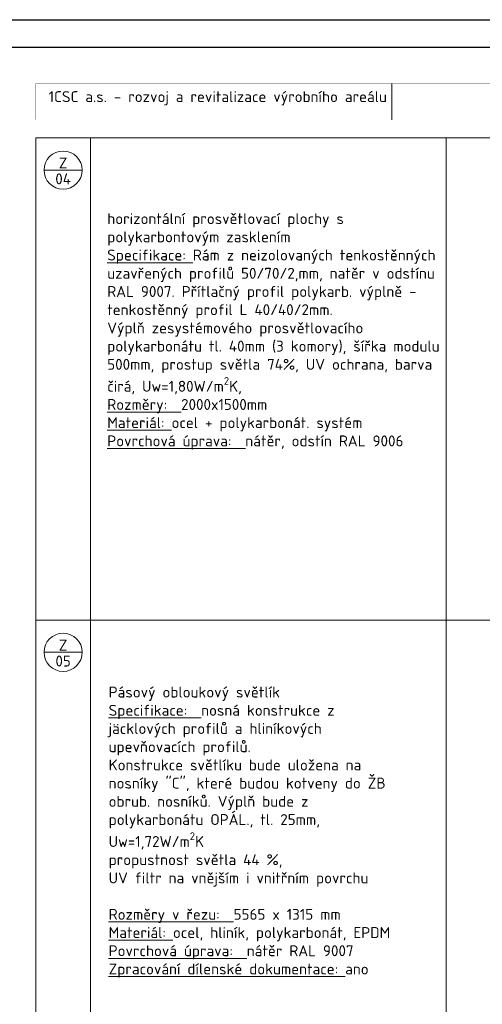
# Model space of a CAD drawing. Header units: millimetres. Extents: x 0 to 208068, y -2873 to 29700.
# Tile 4 of 13: x 43204 to 51680, y 11674 to 29700. Entities that reach past the tile are written whole.
import ezdxf
from ezdxf.enums import TextEntityAlignment as Align

# ---------------------------------------------------------------- set-up
doc = ezdxf.new("R2010")
doc.units = ezdxf.units.MM
doc.header["$LTSCALE"] = 200
doc.layers.get('Defpoints').update_dxf_attribs({"color": 140})
for name, color, linetype, lineweight in [('A99_N_leg-ram', 7, 'Continuous', 9), ('A99_N_leg-text', 7, 'Continuous', 9), ('A99_N_txt-popis-100', 240, 'Continuous', 9), ('A99_N_znaceni', 160, 'Continuous', 9), ('A99_S_txt-popis-100', 240, 'Continuous', 9)]:
    doc.layers.add(name, color=color, linetype=linetype, lineweight=lineweight)
doc.styles.add('A99_kota', font='isocpeur.ttf')
doc.styles.add('A99_popis', font='isocpeur.ttf')
doc.styles.add('ad_popis 100', font='isocpeur.ttf', dxfattribs={"height": 200})

# ---------------------------------------------------------------- blocks, each defined once
blk = doc.blocks.new('*U6')
at = {"color": 0}
for p, q in [((-210, 297), (0, 297)), ((-205, 292), (-5, 292))]:
    blk.add_line(p, q, dxfattribs=at)
blk = doc.blocks.new('*U7')
at = {"color": 0, "linetype": 'ByBlock'}
blk.add_line((-3.5, 0), (3.5, 0), dxfattribs=at)
blk.add_circle((0, 0), 3.5, dxfattribs=at)
at = {"color": 0, "linetype": 'ByBlock', "style": 'A99_popis'}
for tag, p in [('KATEGORIE', (0, 1.31)), ('PRVEK', (0, -1.6))]:
    blk.add_attdef(tag, text='', height=2, dxfattribs=at).set_placement(p, align=Align.MIDDLE_CENTER)

msp = doc.modelspace()

# ---------------------------------------------------------------- linework, layer by layer
at = {"layer": 'A99_N_leg-ram'}
for p, q in [((50019.6, 27868.2), (50019.6, 28531.8)), ((43500, 18709.1), (61500, 18709.1))]:
    msp.add_line(p, q, dxfattribs=at)
at = {"layer": 'A99_N_leg-ram', "const_width": 2}
msp.add_lwpolyline([(43500, 28531.8), (61500, 28531.8), (61500, 27868.2), (43500, 27868.2)], close=True, dxfattribs=at)
at = {"layer": 'A99_N_leg-ram'}
msp.add_lwpolyline([(43500, 27536.4), (61500, 27536.4), (61500, 836.4), (43500, 836.4)], close=True, dxfattribs=at)
for points in [[(44500, 27536.4), (44500, 836.4)], [(51019.6, 27536.4), (51019.6, 836.4)]]:
    msp.add_lwpolyline(points, dxfattribs=at)

# ---------------------------------------------------------------- block references
at = {"layer": 'A99_N_znaceni', "xscale": 100, "yscale": 100, "zscale": 100}
for p, values in [((44000, 26945.9), {'KATEGORIE': 'Z', 'PRVEK': '04'}), ((44000, 18118.6), {'KATEGORIE': 'Z', 'PRVEK': '05'})]:
    msp.add_blockref('*U7', p, dxfattribs=at).add_auto_attribs(values)
at = {"layer": 'Defpoints', "ltscale": 0.1, "xscale": 100, "yscale": 100, "zscale": 100}
msp.add_blockref('*U6', (63000, 0), dxfattribs=at)

# ---------------------------------------------------------------- texts
at = {"layer": 'A99_N_leg-text', "insert": (1868.2, 25059.3), "char_height": 200, "width": 17242.522, "attachment_point": 1, "style": 'ad_popis 100'}
msp.add_mtext('\\pi-600,l600,t600;{\\fSymbol|b0|i0|c2|p18;·^I}PŘED VÝROBOU ZAMĚŘIT PROSTOR, DO KTERÉHO JE DANÝ VÝROBEK INSTALOVÁN A OVĚŘIT ROZMĚRY VÝROBKU\\P{\\fSymbol|b0|i0|c2|p18;·^I}PŘI REALIZACI A NÁVRHU JE NUTNÉ DODRŽET PLATNOU LEGISLATIVU - ZÁKONY, NAŘÍZENÍ VLÁDY, VYHLÁŠKY, NORMY A DÁLE ROZHODNUTÍ A ZÁVAZNÁ STANOVISKA DOTČENÝCH ORGÁNŮ. KONSTRUKCE, NA KTERÉ SE NEVZTAHUJÍ ZÁVAZNÁ USTANOVENÍ ČSN, BUDOU PROVEDENY DLE NEZÁVAZNÝCH POŽADAVKŮ PLATNÝCH ČSN NEBO DODAVATEL JINÝM ZPŮSOBEM PROKAZATELNĚ DOLOŽÍ JEJICH FUNKČNOST.\\P{\\fSymbol|b0|i0|c2|p18;·^I}PŘED VÝROBOU JE NUTNÉ PŘEDLOŽIT V DOSTATEČNÉM PŘEDSTIHU DÍLENSKOU DOKUMENTACI K ODSOUHLASENÍ INVESTOROVI A  AUTORSKÉMU DOZORU. KONSTRUKČNÍ SCHÉMATA ANI OSTATNÍ VÝKRESY DÍLENSKOU (VÝROBNÍ) DOKUMENTACI NENAHRAZUJÍ. VÝROBKY NEMOHOU BÝT REALIZOVÁNY DO DOBY ODSOUHLASENÍ DÍLENSKÉ DOKUMENTACE.\\P{\\fSymbol|b0|i0|c2|p18;·^I}DODAVATEL GARANTUJE VEŠKERÉ VLASTNOSTI PRVKŮ\\P{\\fSymbol|b0|i0|c2|p18;·^I}KOTVENÍ PRVKŮ, KOTEVNÍ MATERIÁLY A TECHNOLOGIE PROVÁDĚNÍ BUDOU GARANTOVÁNY DODAVATELEM. ATYPICKÉ POSTUPY BUDOU KONZULTOVÁNY S AUTORSKÝM DOZOREM.\\P{\\fSymbol|b0|i0|c2|p18;·^I}V RÁMCI DÍLENSKÉ DOKUMENTACE ŘEŠIT ZPŮSOB DILATACÍ\\P{\\fSymbol|b0|i0|c2|p18;·^I}VÁHOVÉ ÚDAJE JEDNOTLIVÝCH VÝROBKŮ JSOU ORIENTAČNÍ\\P{\\fSymbol|b0|i0|c2|p18;·^I}U VŠECH PRVKŮ JE SOUČASTÍ DODÁVKY VEŠKERÉ KOTEVNÍ MATERIÁL, KOTEVNÍ MATERIÁL JE VE STEJNÉM MATERIÁLU JAKO ZBYTEK OKOLNÍ KONSTRUKCE (např. NEREZ=NEREZ)\\P{\\fSymbol|b0|i0|c2|p18;·^I}NA PŘÁNÍ ARCHITEKTA NEBO AUTORSKÉHO DOZORU MOHOU BÝT NĚKTERÉ POHLEDOVÉ PRVKY VZORKOVÁNY\\P{\\fSymbol|b0|i0|c2|p18;·^I}NEREZ VE STANDARDU DIN 1.4301, AISI 304, ČSN 17240, KARTÁČOVANÝ POVRCH \\P{\\fSymbol|b0|i0|c2|p18;·^I}OCEL VE STANDARDU S235 V JAKOSTNÍM STUPNI J0 = OCEL 11378{\\fArial|b0|i0|c238|p34; \\fCalibri|b0|i0|c238|p34;\\H0.91667x;\\P\\fSymbol|b0|i0|c2|p18;\\H1.09091x;·^I}VEŠKERÉ SVÁRY MUSÍ BÝT ZAČIŠTĚNÉ A NESMÍ VYTVÁŘET OSTRÉ HRANY\\P{\\fSymbol|b0|i0|c2|p18;·^I}V PŘÍPADĚ ŽÁROVÉHO ZINKOVÁNÍ KONSTRUKCE BUDE NANESEN POVLAK V TLOUŠŤCE MIN. 100 {\\fArial|b0|i0|c0|p34;\\H1.08333x;μ\\fMS Shell Dlg 2|b0|i0|c238|p0;\\H0.65385x;M. }U TĚCHTO KONSTRUKCÍ JE ZAKÁZÁNO DODATEČNĚ PROVÁDĚT JAKÉKOLIV ÚPRAVY POŠKOZUJÍCÍ ZINKOVOU VRSTVU.\\P{\\fSymbol|b0|i0|c2|p18;·^I}V PŘÍPADĚ JAKÝKOLIV ZMĚN NEBO ÚPRAV NA VÝROBCÍCH MUSÍ BÝT UPOZORNĚN AUTORSKÝ A TECHNICKÝ DOZOR', dxfattribs=at)
at = {"layer": 'A99_N_txt-popis-100', "color": 7, "insert": (49931.7, 28391.4), "char_height": 200, "attachment_point": 3, "style": 'A99_kota'}
msp.add_mtext_dynamic_manual_height_columns('1CSC a.s. - rozvoj a revitalizace výrobního areálu', width=6907.828, gutter_width=1, heights=[0], dxfattribs=at)
at = {"layer": 'A99_S_txt-popis-100', "color": 7, "attachment_point": 1, "style": 'A99_kota'}
for s, width, insert, char_height in [('\\pi420.08131,t3345.08131;{\\fISOCPEUR|b1|i0|c238|p34;18 ks\\P\\pi756.82232,t3681.82232;\\P\\pi408.07232,t3333.07232;\\A1;\\fISOCPEUR|b0|i0|c238|p34;profil \\P\\pi25.57232,t2950.57232;50/70/2mm\\A0;\\fISOCPEUR|b1|i0|c238|p34;\\P\\pi52.39016,t2977.39016;celk. délka\\P\\pi180.49173,t3105.49173;237,6 mb\\P\\pi756.82232,t3681.82232;\\P\\pi152.49323,t3077.49323;hmotnost \\P\\pi331.61617,t3256.61617;celkem\\P\\pi342.07344,t3267.07344;831 kg\\P\\pi756.82232,t3681.82232;\\P\\pi261.82232,t3186.82232;\\A1;\\fISOCPEUR|b0|i0|c238|p34;profil L \\P\\pi3.07232,t2928.07232;40/40/2mm\\A0;\\fISOCPEUR|b1|i0|c238|p34;\\P\\pi275.36617,t3200.36617;celková \\P\\pi420.16565,t3345.16565;délka\\P\\pi180.49173,t3105.49173;237,6 mb\\P\\pi756.82232,t3681.82232;\\P\\pi152.49323,t3077.49323;hmotnost \\P\\pi331.61617,t3256.61617;celkem\\P\\pi191.62367,t3116.62367;284,6 kg}', 1513.645, (38843.2, 26654.6), 225), ('\\A1;\\pt2600;{\\fISOCPEUR|b1|i0|c238|p34;horizontální prosvětlovací plochy s polykarbontovým zasklením\\P\\fISOCPEUR|b0|i0|c238|p34;\\LSpecifikace:} Rám z neizolovaných tenkostěnných uzavřených profilů 50/70/2,mm, natěr v odstínu RAL 9007. Přítlačný profil polykarb. výplně - tenkostěnný profil L 40/40/2mm.\\PVýplň zesystémového prosvětlovacího polykarbonátu tl. 40mm (3 komory), šířka modulu 500mm, prostup světla 74%, UV ochrana, barva čirá, Uw=1,80W/m{\\H0.7x;\\S2^ ;}K, \\P{\\LRozměry:}  2000x1500mm\\P{\\LMateriál:} ocel + polykarbonát. systém\\P{\\LPovrchová úprava:}  nátěr, odstín RAL 9006', 6089, (44807.7, 26157.7), 200), ('\\pi498.08918,t3423.08918;{\\fISOCPEUR|b1|i0|c238|p34;1 ks\\P\\pi756.82232,t3681.82232;\\P\\pi408.07232,t3333.07232;\\A1;\\fISOCPEUR|b0|i0|c238|p34;profil \\P\\pi25.57232,t2950.57232;50/70/2mm\\A0;\\fISOCPEUR|b1|i0|c238|p34;\\P\\pi52.39016,t2977.39016;celk. délka\\P\\pi303.02734,t3228.02734;12,1 mb\\P\\pi756.82232,t3681.82232;\\P\\pi152.49323,t3077.49323;hmotnost \\P\\pi331.61617,t3256.61617;celkem\\P\\pi258.58394,t3183.58394;42,4 kg\\P\\pi756.82232,t3681.82232;\\P\\pi261.82232,t3186.82232;\\A1;\\fISOCPEUR|b0|i0|c238|p34;profil L \\P\\pi3.07232,t2928.07232;40/40/2mm\\A0;\\fISOCPEUR|b1|i0|c238|p34;\\P\\pi275.36617,t3200.36617;celková \\P\\pi420.16565,t3345.16565;délka\\P\\pi303.02734,t3228.02734;12,1 mb\\P\\pi756.82232,t3681.82232;\\P\\pi152.49323,t3077.49323;hmotnost \\P\\pi331.61617,t3256.61617;celkem\\P\\pi291.89541,t3216.89541;14,6 kg}', 1513.645, (38843.2, 18491.9), 225), ('\\A1;\\pt2600;{\\fISOCPEUR|b1|i0|c238|p34;Pásový obloukový světlík}\\P{\\LSpecifikace:}  nosná konstrukce z \\Pjäcklových profilů a hliníkových upevňovacích profilů.\\PKonstrukce světlíku bude uložena na nosníky "C", které budou kotveny do ŽB obrub. nosníků. Výplň bude z polykarbonátu OPÁL., tl. 25mm, Uw=1,72W/m{\\H0.7x;\\S2^ ;\\H1.42857x;K}\\Ppropustnost světla 44 %, \\PUV filtr na vnějším i vnitřním povrchu\\P\\P{\\LRozměry v řezu:}  5565 x 1315 mm\\P{\\LMateriál:} ocel, hliník, polykarbonát, EPDM\\P{\\LPovrchová úprava:}  nátěr RAL 9007\\P{\\LZpracování dílenské dokumentace:} ano', 5457.965, (44833.8, 17490.3), 200)]:
    msp.add_mtext_dynamic_manual_height_columns(s, width=width, gutter_width=1250, heights=[0], dxfattribs=dict(at, insert=insert, char_height=char_height))

doc.saveas('drawing.dxf')
